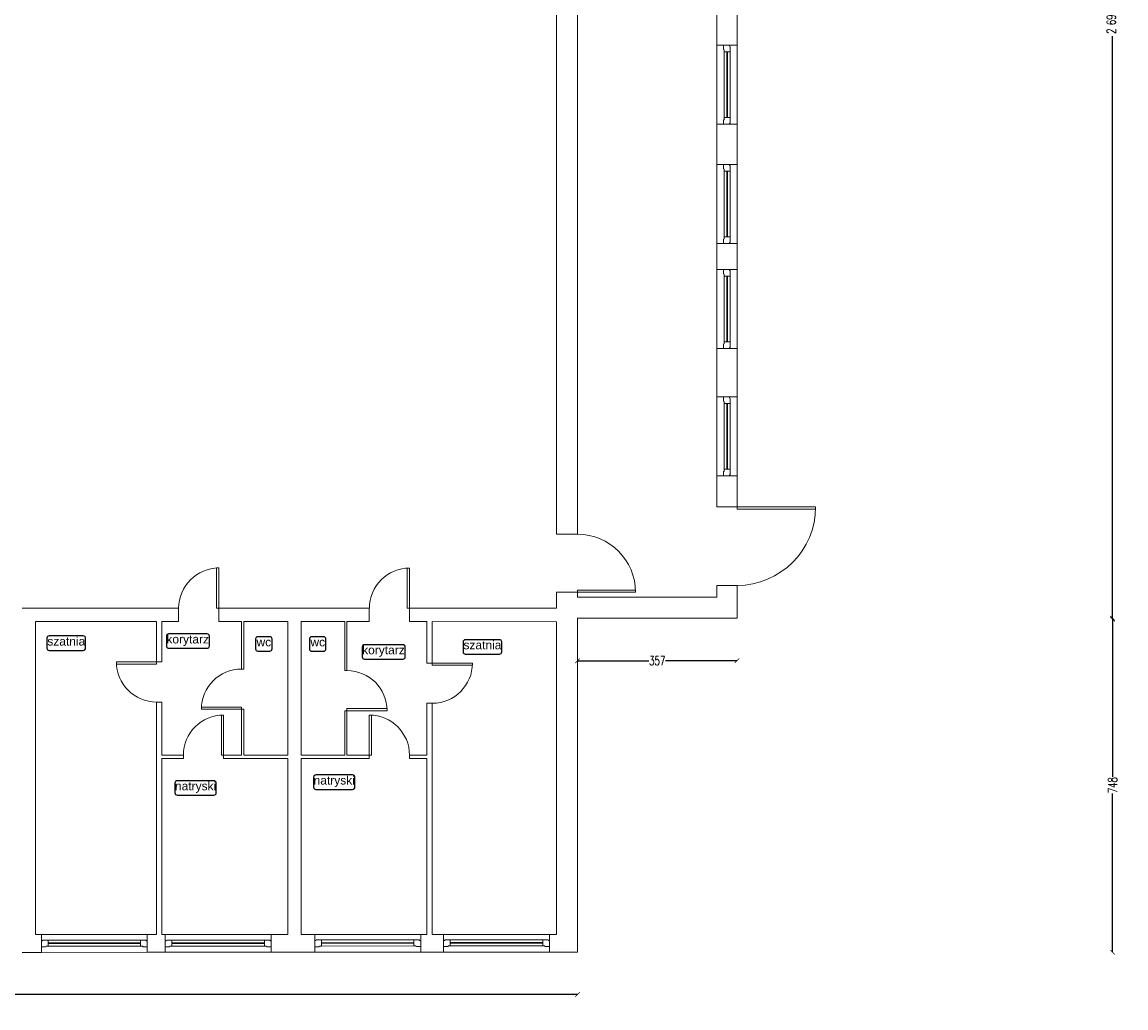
# Model space of a CAD drawing. Header units: centimetres. Extents: x -28146 to 19487, y -25160 to -2224.
# Tile 7 of 29: x -7103 to -4632, y -25160 to -22953. Entities that reach past the tile are written whole.
import ezdxf
from ezdxf.enums import TextEntityAlignment as Align

# ---------------------------------------------------------------- set-up
doc = ezdxf.new("R2010")
doc.units = ezdxf.units.CM
doc.header["$LTSCALE"] = 10
doc.linetypes.add('CONTINU', pattern=[0, 0])
for name, color, linetype, lineweight, true_color in [('IS_Okno_Drzwi', 7, 'Continuous', 9, 0x000000), ('IS_Room (Automatic)', 7, 'Continuous', 25, 0x000000), ('IS_Ściana1', 7, 'Continuous', 9, 0x000000)]:
    doc.layers.add(name, color=color, linetype=linetype, lineweight=lineweight, true_color=true_color)
doc.layers.add('Urzadzenia', color=7, linetype='CONTINU', lineweight=5)
doc.styles.add('Arial_____', font='arial.ttf')
doc.styles.add('styl1', font='simplex.shx', dxfattribs={"width": 0.7})
doc.dimstyles.new('100', dxfattribs={"dimtxt": 20, "dimasz": 10, "dimexe": 1.25, "dimexo": 0, "dimtad": 0, "dimdec": 1, "dimdsep": 46, "dimlunit": 6, "dimtxsty": 'styl1', "dimblk1": 'ARCHTICK', "dimblk2": 'ARCHTICK', "dimsah": 1, "dimcen": 5, "dimse1": 1, "dimse2": 1, "dimclrt": 256, "dimadec": 0, "dimazin": 0, "dimtfac": 1, "dimtdec": 1, "dimtmove": 0, "dimatfit": 3, "dimldrblk": 'ARCHTICK', "dimfxl": 1.25, "dimtolj": 1, "dimtzin": 0, "dimarcsym": 0})

# ---------------------------------------------------------------- blocks, each defined once
blk = doc.blocks.new('4_CoTo_OknoWScianie_2370_890_400_150_0_15_0_0_ExportItem_1_50_0_False__87f71fa3-f148-4722-b574-2038bd8a55f3_ExportItem')
at = {"layer": 'IS_Okno_Drzwi', "lineweight": -2}
blk.add_lwpolyline([(-1.185, -0.075), (-1.09, -0.075), (-1.08, -0.065), (-1.08, -0.06), (-1.035, -0.06), (-1.035, 0.075), (-1.1525, 0.075), (-1.1625, 0.065), (-1.1625, 0.06), (-1.185, 0.06)], close=True, dxfattribs=at)
at = {"layer": 'IS_Okno_Drzwi', "lineweight": -2, "extrusion": (0, 0, -1)}
for points in [[(1.035, 0.075), (-1.035, 0.075), (-1.035, -0.06), (1.035, -0.06)], [(-1.185, -0.075), (-1.09, -0.075), (-1.08, -0.065), (-1.08, -0.06), (-1.035, -0.06), (-1.035, 0.075), (-1.1525, 0.075), (-1.1625, 0.065), (-1.1625, 0.06), (-1.185, 0.06)]]:
    blk.add_lwpolyline(points, close=True, dxfattribs=at)
at = {"layer": 'IS_Okno_Drzwi', "lineweight": -2, "extrusion": (0, 0, -1), "elevation": -0.001}
blk.add_lwpolyline([(1.035, 0.015), (-1.035, 0.015), (-1.035, 0), (1.035, 0)], close=True, dxfattribs=at)
blk = doc.blocks.new('4_CoTo_DrzwiWScianie_1760_2010_450_100_0_50_0_0_ExportItem_1_50_0_False__87f71fa3-f148-4722-b574-2038bd8a55f3_ExportItem')
at = {"layer": 'IS_Okno_Drzwi', "lineweight": -2, "extrusion": (0, 0, -1)}
blk.add_lwpolyline([(-0.88, 1.985), (-0.88, 0.225), (-0.83, 0.225), (-0.83, 1.985)], close=True, dxfattribs=at)
at = {"layer": 'IS_Okno_Drzwi', "lineweight": -2}
blk.add_arc((0.88, 0.225), 1.76, 90, 180, dxfattribs=at)
blk = doc.blocks.new('4_CoTo_OknoWScianie_1770_1820_450_150_0_15_0_0_ExportItem_1_50_0_False__87f71fa3-f148-4722-b574-2038bd8a55f3_ExportItem')
at = {"layer": 'IS_Okno_Drzwi', "lineweight": -2}
blk.add_lwpolyline([(-0.885, -0.075), (-0.79, -0.075), (-0.78, -0.065), (-0.78, -0.06), (-0.735, -0.06), (-0.735, 0.075), (-0.8525, 0.075), (-0.8625, 0.065), (-0.8625, 0.06), (-0.885, 0.06)], close=True, dxfattribs=at)
at = {"layer": 'IS_Okno_Drzwi', "lineweight": -2, "extrusion": (0, 0, -1)}
for points in [[(0.735, 0.075), (-0.735, 0.075), (-0.735, -0.06), (0.735, -0.06)], [(-0.885, -0.075), (-0.79, -0.075), (-0.78, -0.065), (-0.78, -0.06), (-0.735, -0.06), (-0.735, 0.075), (-0.8525, 0.075), (-0.8625, 0.065), (-0.8625, 0.06), (-0.885, 0.06)]]:
    blk.add_lwpolyline(points, close=True, dxfattribs=at)
at = {"layer": 'IS_Okno_Drzwi', "lineweight": -2, "extrusion": (0, 0, -1), "elevation": -0.001}
blk.add_lwpolyline([(0.735, 0.015), (-0.735, 0.015), (-0.735, 0), (0.735, 0)], close=True, dxfattribs=at)
blk = doc.blocks.new('4_CoTo_DrzwiWScianie_900_2000_300_100_0_50_0_0_ExportItem_1_50_0_False__87f71fa3-f148-4722-b574-2038bd8a55f3_ExportItem')
at = {"layer": 'IS_Okno_Drzwi', "lineweight": -2, "extrusion": (0, 0, -1)}
blk.add_lwpolyline([(-0.45, 1.05), (-0.45, 0.15), (-0.4, 0.15), (-0.4, 1.05)], close=True, dxfattribs=at)
at = {"layer": 'IS_Okno_Drzwi', "lineweight": -2}
blk.add_arc((0.45, 0.15), 0.9, 90, 180, dxfattribs=at)
blk = doc.blocks.new('4_CoTo_DrzwiWScianie_900_2000_50_50_0_50_0_0_ExportItem_1_50_0_False__87f71fa3-f148-4722-b574-2038bd8a55f3_ExportItem')
at = {"layer": 'IS_Okno_Drzwi', "lineweight": -2, "extrusion": (0, 0, -1)}
blk.add_lwpolyline([(-0.45, 0.925), (-0.45, 0.025), (-0.4, 0.025), (-0.4, 0.925)], close=True, dxfattribs=at)
at = {"layer": 'IS_Okno_Drzwi', "lineweight": -2}
blk.add_arc((0.45, 0.025), 0.9, 90, 180, dxfattribs=at)
blk = doc.blocks.new('4_CoTo_DrzwiWScianie_900_2000_70_70_0_50_0_0_ExportItem_1_50_0_False__87f71fa3-f148-4722-b574-2038bd8a55f3_ExportItem')
at = {"layer": 'IS_Okno_Drzwi', "lineweight": -2, "extrusion": (0, 0, -1)}
blk.add_lwpolyline([(-0.45, 0.935), (-0.45, 0.035), (-0.4, 0.035), (-0.4, 0.935)], close=True, dxfattribs=at)
at = {"layer": 'IS_Okno_Drzwi', "lineweight": -2}
blk.add_arc((0.45, 0.035), 0.9, 90, 180, dxfattribs=at)
blk = doc.blocks.new('4_CoTo_DrzwiWScianie_900_2000_120_100_0_50_0_0_ExportItem_1_50_0_False__87f71fa3-f148-4722-b574-2038bd8a55f3_ExportItem')
at = {"layer": 'IS_Okno_Drzwi', "lineweight": -2, "extrusion": (0, 0, -1)}
blk.add_lwpolyline([(-0.45, 0.96), (-0.45, 0.06), (-0.4, 0.06), (-0.4, 0.96)], close=True, dxfattribs=at)
at = {"layer": 'IS_Okno_Drzwi', "lineweight": -2}
blk.add_arc((0.45, 0.06), 0.9, 90, 180, dxfattribs=at)
blk = doc.blocks.new('4_CoTo_DrzwiWScianie_1300_2000_470_100_0_50_0_0_ExportItem_1_50_0_False__87f71fa3-f148-4722-b574-2038bd8a55f3_ExportItem')
at = {"layer": 'IS_Okno_Drzwi', "lineweight": -2, "extrusion": (0, 0, -1)}
blk.add_lwpolyline([(-0.65, 1.535), (-0.65, 0.235), (-0.6, 0.235), (-0.6, 1.535)], close=True, dxfattribs=at)
at = {"layer": 'IS_Okno_Drzwi', "lineweight": -2}
blk.add_arc((0.65, 0.235), 1.3, 90, 180, dxfattribs=at)
blk = doc.blocks.new('_ARCHTICK')
at = {"color": 0, "linetype": 'ByBlock', "const_width": 0.15}
blk.add_lwpolyline([(-0.5, -0.5), (0.5, 0.5)], dxfattribs=at)
blk = doc.blocks.new('*D508')
at = {"layer": 'Defpoints', "color": 0}
for p in [(-4990.4, -21595.5), (-4990.4, -24289.8), (-4662.2, -24289.8)]:
    blk.add_point(p, dxfattribs=at)
at = {"layer": 'Urzadzenia', "color": 0, "lineweight": -2}
for p, q in [((-4662.2, -21595.5), (-4662.2, -22900.7)), ((-4662.2, -24289.8), (-4662.2, -22984.6))]:
    blk.add_line(p, q, dxfattribs=at)
at = {"layer": 'Urzadzenia', "color": 0, "lineweight": -2, "xscale": 10, "yscale": 10, "zscale": 10}
for p, rotation in [((-4662.2, -21595.5), 90), ((-4662.2, -24289.8), 270)]:
    blk.add_blockref('_ARCHTICK', p, dxfattribs=dict(at, rotation=rotation))
at = {"layer": 'Urzadzenia', "insert": (-4662.2, -22942.6), "char_height": 20, "attachment_point": 5, "rotation": 90, "style": 'styl1'}
blk.add_mtext('\\A1;2\xa0694,4', dxfattribs=at)
blk = doc.blocks.new('*D509')
at = {"layer": 'Defpoints', "color": 0}
for p in [(-5502.8, -24287.5), (-5859.8, -25035.5), (-4662.2, -25035.5)]:
    blk.add_point(p, dxfattribs=at)
at = {"layer": 'Urzadzenia', "color": 0, "lineweight": -2}
for p, q in [((-4662.2, -24287.5), (-4662.2, -24642.8)), ((-4662.2, -25035.5), (-4662.2, -24680.1))]:
    blk.add_line(p, q, dxfattribs=at)
at = {"layer": 'Urzadzenia', "color": 0, "lineweight": -2, "xscale": 10, "yscale": 10, "zscale": 10}
for p, rotation in [((-4662.2, -24287.5), 90), ((-4662.2, -25035.5), 270)]:
    blk.add_blockref('_ARCHTICK', p, dxfattribs=dict(at, rotation=rotation))
at = {"layer": 'Urzadzenia', "insert": (-4662.2, -24661.5), "char_height": 20, "attachment_point": 5, "rotation": 90, "style": 'styl1'}
blk.add_mtext('\\A1;748', dxfattribs=at)
blk = doc.blocks.new('*D510')
at = {"layer": 'Defpoints', "color": 0}
for p in [(-5859.8, -24287.5), (-5502.8, -24287.5), (-5502.8, -24383)]:
    blk.add_point(p, dxfattribs=at)
at = {"layer": 'Urzadzenia', "color": 0, "lineweight": -2}
for p, q in [((-5859.8, -24383), (-5699.9, -24383)), ((-5502.8, -24383), (-5662.6, -24383))]:
    blk.add_line(p, q, dxfattribs=at)
at = {"layer": 'Urzadzenia', "color": 0, "lineweight": -2, "xscale": 10, "yscale": 10, "zscale": 10, "rotation": 180}
blk.add_blockref('_ARCHTICK', (-5859.8, -24383), dxfattribs=at)
at = {"layer": 'Urzadzenia', "color": 0, "lineweight": -2, "xscale": 10, "yscale": 10, "zscale": 10}
blk.add_blockref('_ARCHTICK', (-5502.8, -24383), dxfattribs=at)
at = {"layer": 'Urzadzenia', "insert": (-5681.3, -24383), "char_height": 20, "attachment_point": 5, "style": 'styl1'}
blk.add_mtext('\\A1;357', dxfattribs=at)
blk = doc.blocks.new('*D511')
at = {"layer": 'Defpoints', "color": 0}
for p in [(-9513.8, -25035.5), (-5859.8, -25035.5), (-9513.8, -25130.4)]:
    blk.add_point(p, dxfattribs=at)
at = {"layer": 'Urzadzenia', "color": 0, "lineweight": -2}
for p, q in [((-9513.8, -25130.4), (-7718.7, -25130.4)), ((-5859.8, -25130.4), (-7654.8, -25130.4))]:
    blk.add_line(p, q, dxfattribs=at)
at = {"layer": 'Urzadzenia', "color": 0, "lineweight": -2, "xscale": 10, "yscale": 10, "zscale": 10, "rotation": 180}
blk.add_blockref('_ARCHTICK', (-9513.8, -25130.4), dxfattribs=at)
at = {"layer": 'Urzadzenia', "color": 0, "lineweight": -2, "xscale": 10, "yscale": 10, "zscale": 10}
blk.add_blockref('_ARCHTICK', (-5859.8, -25130.4), dxfattribs=at)
at = {"layer": 'Urzadzenia', "insert": (-7686.8, -25130.4), "char_height": 20, "attachment_point": 5, "style": 'styl1'}
blk.add_mtext('\\A1;3\xa0654', dxfattribs=at)

msp = doc.modelspace()

# ---------------------------------------------------------------- linework, layer by layer
at = {"layer": 'IS_Room (Automatic)'}
for points, elevation in [([(-7042.29, -24359.67), (-6965.72, -24359.67, 0.4142136), (-6960.72, -24354.67), (-6960.72, -24332.4, 0.4142136), (-6965.72, -24327.4), (-7042.29, -24327.4, 0.4142136), (-7047.29, -24332.4), (-7047.29, -24354.67, 0.4142136)], 20667.3), ([(-6774.7, -24354.95), (-6688.31, -24354.95, 0.4142136), (-6683.31, -24349.95), (-6683.31, -24327.68, 0.4142136), (-6688.31, -24322.68), (-6774.7, -24322.68, 0.4142136), (-6779.7, -24327.68), (-6779.7, -24349.95, 0.4142136)], 20667.7), ([(-6575.22, -24361.44), (-6548.34, -24361.44, 0.4142136), (-6543.34, -24356.44), (-6543.34, -24334.17, 0.4142136), (-6548.34, -24329.17), (-6575.22, -24329.17, 0.4142136), (-6580.22, -24334.17), (-6580.22, -24356.44, 0.4142136)], 20667.8), ([(-6454.57, -24361.48), (-6427.69, -24361.48, 0.4142136), (-6422.69, -24356.48), (-6422.69, -24334.22, 0.4142136), (-6427.69, -24329.22), (-6454.57, -24329.22, 0.4142136), (-6459.57, -24334.22), (-6459.57, -24356.48, 0.4142136)], 20667.9), ([(-6336.62, -24379.18), (-6250.22, -24379.18, 0.4142136), (-6245.22, -24374.18), (-6245.22, -24351.92, 0.4142136), (-6250.22, -24346.92), (-6336.62, -24346.92, 0.4142136), (-6341.62, -24351.92), (-6341.62, -24374.18, 0.4142136)], 20668), ([(-6110.94, -24368.01), (-6034.36, -24368.01, 0.4142136), (-6029.36, -24363.01), (-6029.36, -24340.75, 0.4142136), (-6034.36, -24335.75), (-6110.94, -24335.75, 0.4142136), (-6115.94, -24340.75), (-6115.94, -24363.01, 0.4142136)], 20667.6), ([(-6755.59, -24683.75), (-6673.32, -24683.75, 0.4142136), (-6668.32, -24678.75), (-6668.32, -24656.48, 0.4142136), (-6673.32, -24651.48), (-6755.59, -24651.48, 0.4142136), (-6760.59, -24656.48), (-6760.59, -24678.75, 0.4142136)], 20667.4), ([(-6445.27, -24670.9), (-6363, -24670.9, 0.4142136), (-6358, -24665.9), (-6358, -24643.63, 0.4142136), (-6363, -24638.63), (-6445.27, -24638.63, 0.4142136), (-6450.27, -24643.63), (-6450.27, -24665.9, 0.4142136)], 20667.5)]:
    msp.add_lwpolyline(points, format="xyb", close=True, dxfattribs=dict(at, elevation=elevation))
at = {"layer": 'IS_Ściana1'}
for p, q in [((-5502.76, -23004.89, 3205.3), (-5547.76, -23004.89, 3205.3)), ((-5502.76, -23181.89, 3205.3), (-5547.76, -23181.89, 3205.3)), ((-5502.76, -23271.69, 3205.3), (-5547.76, -23271.69, 3205.3)), ((-5502.76, -23448.69, 3205.3), (-5547.76, -23448.69, 3205.3)), ((-5502.76, -23506.93, 3205.3), (-5547.76, -23506.93, 3205.3)), ((-5502.76, -23683.93, 3205.3), (-5547.76, -23683.93, 3205.3)), ((-5502.76, -23792.27, 3205.3), (-5547.76, -23792.27, 3205.3)), ((-5502.76, -23969.27, 3205.3), (-5547.76, -23969.27, 3205.3)), ((-5502.76, -24038.27, 3205.3), (-5547.76, -24038.27, 3205.3)), ((-5859.76, -24099.63, 3205.3), (-5906.76, -24099.63, 3205.3)), ((-5859.76, -24229.63, 3205.3), (-5906.76, -24229.63, 3205.3)), ((-5502.76, -24214.27, 3205.3), (-5547.76, -24214.27, 3205.3)), ((-6752.41, -24295.16, 3205.3), (-6752.4, -24265.16, 3205.3)), ((-6662.41, -24295.19, 3205.3), (-6662.4, -24265.19, 3205.3)), ((-6325.61, -24295.31, 3205.3), (-6325.6, -24265.31, 3205.3)), ((-6235.61, -24295.35, 3205.3), (-6235.6, -24265.35, 3205.3)), ((-6789.76, -24385.29, 3205.3), (-6801.76, -24385.29, 3205.3)), ((-6606.51, -24401.64, 3205.3), (-6611.51, -24401.64, 3205.3)), ((-6375.76, -24404.87, 3205.3), (-6380.76, -24404.87, 3205.3)), ((-6184.76, -24388.16, 3205.3), (-6196.76, -24388.16, 3205.3)), ((-6789.76, -24475.29, 3205.3), (-6801.76, -24475.29, 3205.3)), ((-6184.76, -24478.16, 3205.3), (-6196.76, -24478.16, 3205.3)), ((-6606.51, -24491.64, 3205.3), (-6611.51, -24491.64, 3205.3)), ((-6375.76, -24494.87, 3205.3), (-6380.76, -24494.87, 3205.3)), ((-6741.62, -24601.46, 3205.3), (-6741.62, -24594.46, 3205.3)), ((-6651.62, -24601.46, 3205.3), (-6651.62, -24594.46, 3205.3)), ((-6325.71, -24601.46, 3205.3), (-6325.71, -24594.46, 3205.3)), ((-6235.71, -24601.46, 3205.3), (-6235.71, -24594.46, 3205.3)), ((-7059.57, -25035.85, 3205.3), (-7059.59, -24995.85, 3205.3)), ((-6822.57, -25035.77, 3205.3), (-6822.59, -24995.77, 3205.3)), ((-6782.33, -25035.76, 3205.3), (-6782.34, -24995.76, 3205.3)), ((-6545.33, -25035.68, 3205.3), (-6545.34, -24995.68, 3205.3)), ((-6447.66, -25035.65, 3205.3), (-6447.68, -24995.65, 3205.3)), ((-6210.66, -25035.58, 3205.3), (-6210.68, -24995.58, 3205.3)), ((-6159.4, -25035.56, 3205.3), (-6159.42, -24995.56, 3205.3)), ((-5922.4, -25035.48, 3205.3), (-5922.42, -24995.48, 3205.3))]:
    msp.add_line(p, q, dxfattribs=at)
at = {"layer": 'IS_Ściana1', "extrusion": (1, 0, 0)}
for points, elevation in [([(-24099.63, 3205.3), (-22094.19, 3205.3)], -5859.76), ([(-24099.63, 3205.3), (-22235.46, 3205.3)], -5906.76), ([(-23004.89, 3205.3), (-22906.49, 3205.3)], -5547.76), ([(-23004.89, 3205.3), (-22906.49, 3205.3)], -5502.76), ([(-23181.89, 3205.3), (-23004.89, 3205.3)], -5547.76), ([(-23181.89, 3205.3), (-23004.89, 3205.3)], -5502.76), ([(-23271.69, 3205.3), (-23181.89, 3205.3)], -5547.76), ([(-23271.69, 3205.3), (-23181.89, 3205.3)], -5502.76), ([(-23448.69, 3205.3), (-23271.69, 3205.3)], -5547.76), ([(-23448.69, 3205.3), (-23271.69, 3205.3)], -5502.76), ([(-23506.93, 3205.3), (-23448.69, 3205.3)], -5547.76), ([(-23506.93, 3205.3), (-23448.69, 3205.3)], -5502.76), ([(-23683.93, 3205.3), (-23506.93, 3205.3)], -5547.76), ([(-23683.93, 3205.3), (-23506.93, 3205.3)], -5502.76), ([(-23792.27, 3205.3), (-23683.93, 3205.3)], -5547.76), ([(-23792.27, 3205.3), (-23683.93, 3205.3)], -5502.76), ([(-23969.27, 3205.3), (-23792.27, 3205.3)], -5547.76), ([(-23969.27, 3205.3), (-23792.27, 3205.3)], -5502.76), ([(-24038.27, 3205.3), (-23969.27, 3205.3)], -5547.76), ([(-24038.27, 3205.3), (-23969.27, 3205.3)], -5502.76), ([(-24265.46, 3205.3), (-24229.63, 3205.3)], -5906.76), ([(-24240.46, 3205.3), (-24229.63, 3205.3)], -5859.76), ([(-24240.46, 3205.3), (-24214.27, 3205.3)], -5547.76), ([(-24240.46, 3205.3), (-24214.27, 3205.3)], -5502.76), ([(-24287.46, 3205.3), (-24240.46, 3205.3)], -5502.76), ([(-24526.46, 3205.3), (-24295.05, 3205.3)], -7072.76), ([(-24385.29, 3205.3), (-24295.14, 3205.3)], -6801.76), ([(-24385.29, 3205.3), (-24295.15, 3205.3)], -6789.76), ([(-24401.64, 3205.3), (-24295.21, 3205.3)], -6611.51), ([(-24401.64, 3205.3), (-24295.21, 3205.3)], -6606.51), ([(-24594.46, 3205.3), (-24295.25, 3205.3)], -6507.83), ([(-24594.46, 3205.3), (-24295.26, 3205.3)], -6477.83), ([(-24404.87, 3205.3), (-24295.3, 3205.3)], -6380.76), ([(-24404.87, 3205.3), (-24295.3, 3205.3)], -6375.76), ([(-24388.16, 3205.3), (-24295.36, 3205.3)], -6196.76), ([(-24388.16, 3205.3), (-24295.37, 3205.3)], -6184.76), ([(-24995.48, 3205.3), (-24295.46, 3205.3)], -5906.76), ([(-25035.46, 3205.3), (-24287.46, 3205.3)], -5859.76), ([(-24594.46, 3205.3), (-24475.29, 3205.3)], -6801.76), ([(-24594.46, 3205.3), (-24475.29, 3205.3)], -6789.76), ([(-24594.46, 3205.3), (-24478.16, 3205.3)], -6196.76), ([(-24594.46, 3205.3), (-24478.16, 3205.3)], -6184.76), ([(-24594.46, 3205.3), (-24491.64, 3205.3)], -6611.51), ([(-24594.46, 3205.3), (-24491.64, 3205.3)], -6606.51), ([(-24594.46, 3205.3), (-24494.87, 3205.3)], -6380.76), ([(-24594.46, 3205.3), (-24494.87, 3205.3)], -6375.76), ([(-24538.46, 3205.3), (-24526.46, 3205.3)], -7072.76), ([(-24995.85, 3205.3), (-24538.46, 3205.3)], -7072.76), ([(-24601.46, 3205.3), (-24594.46, 3205.3)], -6801.76), ([(-24995.76, 3205.3), (-24601.46, 3205.3)], -6801.76), ([(-24995.76, 3205.3), (-24601.46, 3205.3)], -6789.76), ([(-24995.67, 3205.3), (-24601.46, 3205.3)], -6507.83), ([(-24995.66, 3205.3), (-24601.46, 3205.3)], -6477.83), ([(-24995.57, 3205.3), (-24601.46, 3205.3)], -6196.76), ([(-24601.46, 3205.3), (-24594.46, 3205.3)], -6184.76), ([(-24995.57, 3205.3), (-24601.46, 3205.3)], -6184.76)]:
    msp.add_lwpolyline(points, dxfattribs=dict(at, elevation=elevation))
at = {"layer": 'IS_Ściana1', "extrusion": (0, 1, 0)}
for points, elevation in [([(5859.76, 3205.3), (5547.76, 3205.3)], -24240.46), ([(5859.76, 3205.3), (5502.76, 3205.3)], -24287.46), ([(6789.76, 3205.3), (6741.62, 3205.3)], -24594.46), ([(6789.76, 3205.3), (6741.62, 3205.3)], -24601.46), ([(6651.62, 3205.3), (6611.51, 3205.3)], -24594.46), ([(6651.62, 3205.3), (6611.51, 3205.3)], -24601.46), ([(6611.51, 3205.3), (6606.51, 3205.3)], -24601.46), ([(6606.51, 3205.3), (6507.83, 3205.3)], -24594.46), ([(6606.51, 3205.3), (6507.83, 3205.3)], -24601.46), ([(6477.83, 3205.3), (6380.76, 3205.3)], -24594.46), ([(6477.83, 3205.3), (6380.76, 3205.3)], -24601.46), ([(6380.76, 3205.3), (6375.76, 3205.3)], -24601.46), ([(6375.76, 3205.3), (6325.71, 3205.3)], -24594.46), ([(6375.76, 3205.3), (6325.71, 3205.3)], -24601.46), ([(6235.71, 3205.3), (6196.76, 3205.3)], -24594.46), ([(6235.71, 3205.3), (6196.76, 3205.3)], -24601.46)]:
    msp.add_lwpolyline(points, dxfattribs=dict(at, elevation=elevation))
at = {"layer": 'IS_Ściana1', "elevation": 3205.3}
for points in [[(-7102.76, -24265.04), (-7072.75, -24265.05)], [(-7072.75, -24265.05), (-6801.75, -24265.14)], [(-6801.75, -24265.14), (-6789.75, -24265.15)], [(-6606.5, -24265.21), (-6507.82, -24265.25)], [(-6507.82, -24265.25), (-6477.82, -24265.26)], [(-6235.6, -24265.35), (-6196.75, -24265.36)], [(-6196.75, -24265.36), (-6184.75, -24265.37)], [(-6184.75, -24265.37), (-5906.76, -24265.46)], [(-7072.76, -24295.05), (-6801.76, -24295.14)], [(-6789.76, -24295.15), (-6752.41, -24295.16)], [(-6662.41, -24295.19), (-6611.51, -24295.21)], [(-6606.51, -24295.21), (-6507.83, -24295.25)], [(-6235.61, -24295.35), (-6196.76, -24295.36)], [(-6184.76, -24295.37), (-5906.76, -24295.46)], [(-7072.76, -24995.85), (-7059.59, -24995.85)], [(-7059.59, -24995.85), (-6822.59, -24995.77)], [(-6789.76, -24995.76), (-6782.34, -24995.76)], [(-6782.34, -24995.76), (-6545.34, -24995.68)], [(-6545.34, -24995.68), (-6507.83, -24995.67)], [(-6477.83, -24995.66), (-6447.68, -24995.65)], [(-6184.76, -24995.57), (-6159.42, -24995.56)], [(-6159.42, -24995.56), (-5922.42, -24995.48)], [(-5922.42, -24995.48), (-5906.76, -24995.48)], [(-7072.75, -25035.85), (-7059.57, -25035.85)], [(-7059.57, -25035.85), (-6822.57, -25035.77)], [(-6801.75, -25035.76), (-6789.75, -25035.76)], [(-6789.75, -25035.76), (-6782.33, -25035.76)], [(-6477.82, -25035.66), (-6447.66, -25035.65)], [(-6196.75, -25035.57), (-6184.75, -25035.57)], [(-6184.75, -25035.57), (-6159.4, -25035.56)], [(-5922.4, -25035.48), (-5906.75, -25035.48)]]:
    msp.add_lwpolyline(points, dxfattribs=at)
at = {"layer": 'IS_Ściana1', "extrusion": (0.000357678, 1, 0)}
for points, elevation in [([(6781.07, 3205.3), (6743.72, 3205.3)], -24267.58), ([(6653.72, 3205.3), (6602.82, 3205.3)], -24267.58), ([(6602.82, 3205.3), (6597.82, 3205.3)], -24267.58), ([(6469.14, 3205.3), (6372.07, 3205.3)], -24267.58), ([(6372.07, 3205.3), (6367.07, 3205.3)], -24267.58), ([(6367.07, 3205.3), (6316.92, 3205.3)], -24267.58), ([(6469.14, 3205.3), (6372.07, 3205.3)], -24297.58), ([(6367.07, 3205.3), (6316.92, 3205.3)], -24297.58)]:
    msp.add_lwpolyline(points, dxfattribs=dict(at, elevation=elevation))
at = {"layer": 'IS_Ściana1', "extrusion": (-0.000318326, 1, 0)}
for points, elevation in [([(6830.54, 3205.3), (6809.71, 3205.3)], -24993.6), ([(6455.63, 3205.3), (6218.63, 3205.3)], -24993.6), ([(6218.63, 3205.3), (6204.71, 3205.3)], -24993.6), ([(7110.71, 3205.3), (7080.71, 3205.3)], -25033.6), ([(6830.54, 3205.3), (6809.71, 3205.3)], -25033.6), ([(6790.29, 3205.3), (6553.29, 3205.3)], -25033.6), ([(6553.29, 3205.3), (6515.79, 3205.3)], -25033.6), ([(6515.79, 3205.3), (6485.79, 3205.3)], -25033.6), ([(6455.63, 3205.3), (6218.63, 3205.3)], -25033.6), ([(6218.63, 3205.3), (6204.71, 3205.3)], -25033.6), ([(6167.37, 3205.3), (5930.37, 3205.3)], -25033.6), ([(5867.73, 3205.3), (5914.71, 3205.3)], -25033.6)]:
    msp.add_lwpolyline(points, dxfattribs=dict(at, elevation=elevation))

# ---------------------------------------------------------------- block references
at = {"layer": 'IS_Okno_Drzwi', "yscale": 100, "zscale": 100}
for name, p, xscale, rotation in [('4_CoTo_OknoWScianie_1770_1820_450_150_0_15_0_0_ExportItem_1_50_0_False__87f71fa3-f148-4722-b574-2038bd8a55f3_ExportItem', (-5525.26, -23093.39, 9845.8), -100, 270), ('4_CoTo_OknoWScianie_1770_1820_450_150_0_15_0_0_ExportItem_1_50_0_False__87f71fa3-f148-4722-b574-2038bd8a55f3_ExportItem', (-5525.26, -23360.19, 9845.7), -100, 270), ('4_CoTo_OknoWScianie_1770_1820_450_150_0_15_0_0_ExportItem_1_50_0_False__87f71fa3-f148-4722-b574-2038bd8a55f3_ExportItem', (-5525.26, -23595.43, 9845.6), -100, 270), ('4_CoTo_OknoWScianie_1770_1820_450_150_0_15_0_0_ExportItem_1_50_0_False__87f71fa3-f148-4722-b574-2038bd8a55f3_ExportItem', (-5525.26, -23880.77, 9845.5), -100, 270), ('4_CoTo_DrzwiWScianie_1760_2010_450_100_0_50_0_0_ExportItem_1_50_0_False__87f71fa3-f148-4722-b574-2038bd8a55f3_ExportItem', (-5525.26, -24126.27, 9845.4), -100, 270), ('4_CoTo_DrzwiWScianie_1300_2000_470_100_0_50_0_0_ExportItem_1_50_0_False__87f71fa3-f148-4722-b574-2038bd8a55f3_ExportItem', (-5883.26, -24164.63, 9862.8), 100, 270), ('4_CoTo_DrzwiWScianie_900_2000_300_100_0_50_0_0_ExportItem_1_50_0_False__87f71fa3-f148-4722-b574-2038bd8a55f3_ExportItem', (-6707.4, -24280.18, 9862), 100, 359.9795065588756), ('4_CoTo_DrzwiWScianie_900_2000_300_100_0_50_0_0_ExportItem_1_50_0_False__87f71fa3-f148-4722-b574-2038bd8a55f3_ExportItem', (-6280.6, -24280.33, 9862.5), 100, 359.9795065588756), ('4_CoTo_DrzwiWScianie_900_2000_120_100_0_50_0_0_ExportItem_1_50_0_False__87f71fa3-f148-4722-b574-2038bd8a55f3_ExportItem', (-6795.76, -24430.29, 9862.3), 100, 90), ('4_CoTo_DrzwiWScianie_900_2000_50_50_0_50_0_0_ExportItem_1_50_0_False__87f71fa3-f148-4722-b574-2038bd8a55f3_ExportItem', (-6609.01, -24446.64, 9862.1), -100, 89.99999999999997), ('4_CoTo_DrzwiWScianie_900_2000_50_50_0_50_0_0_ExportItem_1_50_0_False__87f71fa3-f148-4722-b574-2038bd8a55f3_ExportItem', (-6378.26, -24449.87, 9862.4), 100, 270), ('4_CoTo_DrzwiWScianie_900_2000_120_100_0_50_0_0_ExportItem_1_50_0_False__87f71fa3-f148-4722-b574-2038bd8a55f3_ExportItem', (-6190.76, -24433.16, 9862.6), -100, 270), ('4_CoTo_OknoWScianie_2370_890_400_150_0_15_0_0_ExportItem_1_50_0_False__87f71fa3-f148-4722-b574-2038bd8a55f3_ExportItem', (-6941.08, -25015.81, 9844.8), 100, 0.01823874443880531), ('4_CoTo_OknoWScianie_2370_890_400_150_0_15_0_0_ExportItem_1_50_0_False__87f71fa3-f148-4722-b574-2038bd8a55f3_ExportItem', (-6663.83, -25015.72, 9844.7), 100, 0.01823874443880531), ('4_CoTo_OknoWScianie_2370_890_400_150_0_15_0_0_ExportItem_1_50_0_False__87f71fa3-f148-4722-b574-2038bd8a55f3_ExportItem', (-6329.17, -25015.61, 9844.6), 100, 0.01823874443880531), ('4_CoTo_OknoWScianie_2370_890_400_150_0_15_0_0_ExportItem_1_50_0_False__87f71fa3-f148-4722-b574-2038bd8a55f3_ExportItem', (-6040.91, -25015.52, 9844.5), 100, 0.01823874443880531)]:
    msp.add_blockref(name, p, dxfattribs=dict(at, xscale=xscale, rotation=rotation))
for p, xscale in [((-6696.62, -24597.96, 9862.2), 100), ((-6280.71, -24597.96, 9862.7), -100)]:
    msp.add_blockref('4_CoTo_DrzwiWScianie_900_2000_70_70_0_50_0_0_ExportItem_1_50_0_False__87f71fa3-f148-4722-b574-2038bd8a55f3_ExportItem', p, dxfattribs=dict(at, xscale=xscale))

# ---------------------------------------------------------------- texts
at = {"layer": 'IS_Room (Automatic)', "style": 'Arial_____'}
for s, p in [('szatnia', (-7003.85, -24354.67, 20667.3)), ('korytarz', (-6732.09, -24349.95, 20667.7)), ('wc', (-6561.69, -24356.44, 20667.8)), ('wc', (-6441.04, -24356.48, 20667.9)), ('korytarz', (-6294, -24374.18, 20668)), ('szatnia', (-6072.49, -24363.01, 20667.6)), ('natryski', (-6714.43, -24678.75, 20667.4)), ('natryski', (-6404.11, -24665.9, 20667.5))]:
    msp.add_text(s, height=19.2, dxfattribs=at).set_placement(p, align=Align.BOTTOM_CENTER)

# ---------------------------------------------------------------- dimensions: what is measured, and where the dimension line sits
at = {"layer": 'Urzadzenia'}
for base, p1, p2, picture, middle in [((-4662.2, -24289.83), (-4990.38, -21595.46, 3205.3), (-4990.38, -24289.83, 3205.3), '*D508', (-4662.2, -22942.65)), ((-4662.2, -25035.46), (-5502.76, -24287.46, 3205.3), (-5859.76, -25035.46, 3205.3), '*D509', (-4662.2, -24661.46))]:
    dim = msp.add_linear_dim(base=base, p1=p1, p2=p2, angle=90, dimstyle='100', dxfattribs=at)
    dim.commit()
    dim.dimension.update_dxf_attribs({"geometry": picture, "text_midpoint": middle})
for base, p1, p2, picture, middle in [((-5502.76, -24383.03), (-5859.76, -24287.46, 3205.3), (-5502.76, -24287.46), '*D510', (-5681.26, -24383.03)), ((-9513.76, -25130.44), (-5859.76, -25035.46), (-9513.76, -25035.46, 3205.3), '*D511', (-7686.76, -25130.44))]:
    dim = msp.add_linear_dim(base=base, p1=p1, p2=p2, dimstyle='100', dxfattribs=at)
    dim.commit()
    dim.dimension.update_dxf_attribs({"geometry": picture, "text_midpoint": middle})

doc.saveas('drawing.dxf')
